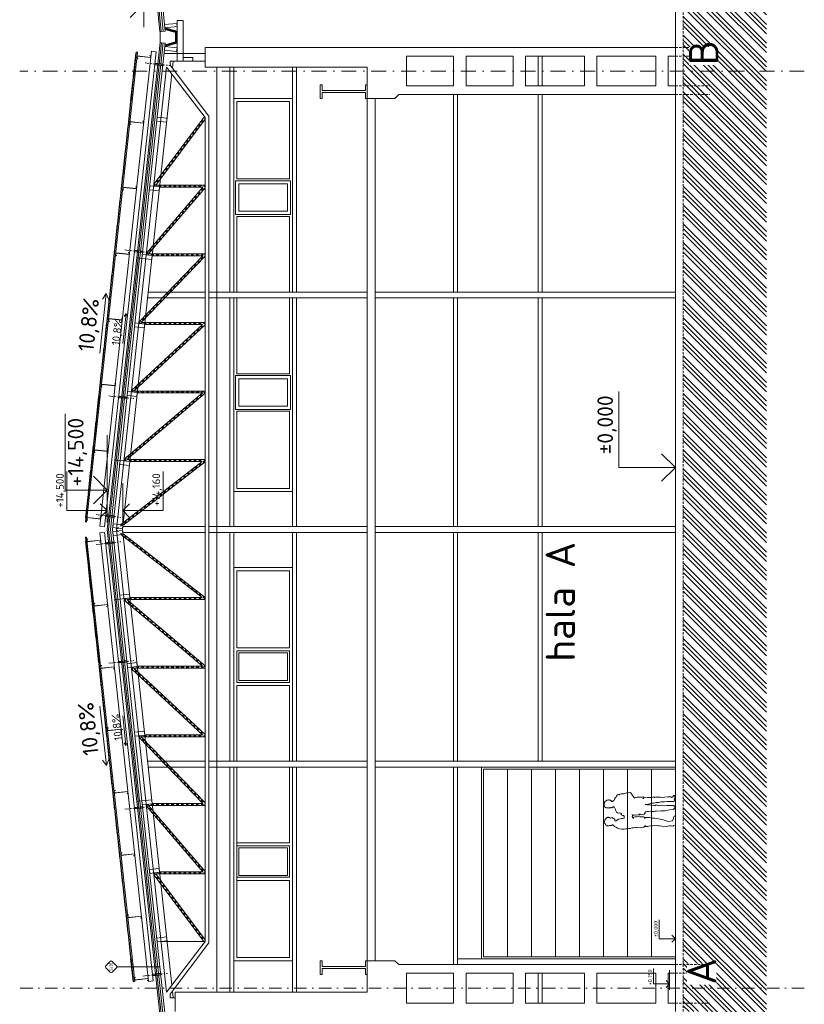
# Model space of a CAD drawing. Header units: millimetres. Extents: x -746391 to 410178, y -169697 to 100555.
# Tile 130 of 179: x 202235 to 222255, y -413 to 24710. Entities that reach past the tile are written whole.
import ezdxf
from ezdxf.enums import TextEntityAlignment as Align

# ---------------------------------------------------------------- set-up
doc = ezdxf.new("R2010")
doc.units = ezdxf.units.MM
for name, pattern in [('CENTERX2', [101.6, 63.5, -12.7, 12.7, -12.7]), ('DASHDOT', [25.4, 12.7, -6.35, 0, -6.35]), ('HIDDEN', [9.525, 6.35, -3.175])]:
    doc.linetypes.add(name, pattern=pattern)
doc.layers.get('0').update_dxf_attribs({"color": 9})
for name, color, linetype, lineweight in [('A99_FVE_řez', 9, 'Continuous', 5), ('A99_N_kce-pohl', 9, 'Continuous', 9), ('A99_N_kce-rez-sil', 9, 'Continuous', 18), ('A99_N_koty-100', 9, 'Continuous', 9), ('A99_N_koty-200-vysk', 9, 'Continuous', 9), ('A99_N_koty-50-vysk', 9, 'Continuous', 9), ('A99_N_koty-vysk', 9, 'Continuous', 5), ('A99_N_sraf', 9, 'Continuous', 0), ('A99_N_txt-popis-200', 9, 'Continuous', 5), ('A99_N_znaceni 50', 9, 'Continuous', 5), ('A99_S_kce-pohl', 9, 'Continuous', 5), ('A99_S_kce-rez-sil', 9, 'Continuous', 15), ('A99_S_osy', 9, 'CENTERX2', 5), ('A99_S_sraf', 9, 'Continuous', 9)]:
    doc.layers.add(name, color=color, linetype=linetype, lineweight=lineweight)
doc.styles.add('A99_kota', font='isocpeur.ttf', dxfattribs={"height": 2})
doc.styles.add('A99_popis', font='isocpeur.ttf')
doc.styles.add('ad_popis 100', font='isocpeur.ttf', dxfattribs={"height": 200})
doc.linetypes.add('IZOLACE', pattern='A,0.00254,-2.54,[134,ltypeshp.shx,S=2.54,R=0,X=-2.54,Y=0],-5.08,[134,ltypeshp.shx,S=2.54,R=180,X=2.54,Y=0],-2.54', length=10.16254)

# ---------------------------------------------------------------- blocks, each defined once
blk = doc.blocks.new('*U24')
at = {"color": 0, "linetype": 'ByBlock', "lineweight": -2}
blk.add_line((-3, 0), (7, 0), dxfattribs=at)
for points in [[(-1.75, -1.75), (0, 0), (1.75, -1.75)], [(0, 0), (0, -10.3), (0, -10.3), (10, -10.3)]]:
    blk.add_lwpolyline(points, dxfattribs=at)
at = {"color": 0, "linetype": 'ByBlock', "lineweight": -2, "style": 'A99_kota'}
for tag, p in [('VYSKA', (9.5, -7.55)), ('POPIS', (9.5, -10.8))]:
    blk.add_attdef(tag, text='', height=2, dxfattribs=at).set_placement(p, align=Align.TOP_RIGHT)
blk = doc.blocks.new('*U23')
at = {"color": 0, "linetype": 'ByBlock', "lineweight": -2}
blk.add_line((-3, 0), (7, 0), dxfattribs=at)
for points in [[(0, 0), (0, 10.3), (0, 10.3), (10, 10.3)], [(-1.75, 1.75), (0, 0), (1.75, 1.75)]]:
    blk.add_lwpolyline(points, dxfattribs=at)
at = {"color": 0, "linetype": 'ByBlock', "lineweight": -2, "style": 'A99_kota'}
for tag, p in [('VYSKA', (9.5, 13.05)), ('POPIS', (9.5, 9.8))]:
    blk.add_attdef(tag, text='', height=2, dxfattribs=at).set_placement(p, align=Align.TOP_RIGHT)
blk = doc.blocks.new('*U64')
at = {"color": 0, "linetype": 'ByBlock', "lineweight": -2}
blk.add_line((-3, 0), (7, 0), dxfattribs=at)
for points in [[(0, 0), (0, 5.35), (0, 5.35), (9.7, 5.35)], [(-1.75, 1.75), (0, 0), (1.75, 1.75)]]:
    blk.add_lwpolyline(points, dxfattribs=at)
at = {"color": 0, "linetype": 'ByBlock', "lineweight": -2, "style": 'A99_kota'}
blk.add_attdef('POPIS', text='', height=2, rotation=360, dxfattribs=at).set_placement((9.2, 5.85), align=Align.BOTTOM_RIGHT)
blk.add_attdef('VYSKA', text='', height=2, rotation=360, dxfattribs=at).set_placement((9.2, 4.6), align=Align.TOP_RIGHT)
blk = doc.blocks.new('*U31')
at = {"color": 0, "linetype": 'ByBlock', "lineweight": -2}
blk.add_line((-3, 0), (7, 0), dxfattribs=at)
for points in [[(0, 0), (0, 7.2), (0, 7.2), (9.7, 7.2)], [(-1.75, 1.75), (0, 0), (1.75, 1.75)]]:
    blk.add_lwpolyline(points, dxfattribs=at)
at = {"color": 0, "linetype": 'ByBlock', "lineweight": -2, "style": 'A99_kota'}
for tag, p in [('VYSKA', (9.2, 9.95)), ('POPIS', (9.2, 6.7))]:
    blk.add_attdef(tag, text='', height=2, dxfattribs=at).set_placement(p, align=Align.TOP_RIGHT)
blk = doc.blocks.new('*U34')
at = {"color": 0, "linetype": 'ByBlock', "lineweight": -2}
blk.add_line((-3, 0), (7, 0), dxfattribs=at)
for points in [[(0, 0), (0, 8.2), (0, 8.2), (7.9, 8.2)], [(-1.75, 1.75), (0, 0), (1.75, 1.75)]]:
    blk.add_lwpolyline(points, dxfattribs=at)
at = {"color": 0, "linetype": 'ByBlock', "lineweight": -2, "style": 'A99_kota'}
for tag, p in [('VYSKA', (7.4, 10.95)), ('POPIS', (7.4, 7.7))]:
    blk.add_attdef(tag, text='', height=2, dxfattribs=at).set_placement(p, align=Align.TOP_RIGHT)
blk = doc.blocks.new('*U29')
at = {"color": 0, "linetype": 'ByBlock', "lineweight": -2}
blk.add_line((-3, 0), (7, 0), dxfattribs=at)
for points in [[(0, 0), (0, 8.2), (0, 8.2), (9.7, 8.2)], [(-1.75, 1.75), (0, 0), (1.75, 1.75)]]:
    blk.add_lwpolyline(points, dxfattribs=at)
at = {"color": 0, "linetype": 'ByBlock', "lineweight": -2, "style": 'A99_kota'}
for tag, p in [('VYSKA', (9.2, 10.95)), ('POPIS', (9.2, 7.7))]:
    blk.add_attdef(tag, text='', height=2, dxfattribs=at).set_placement(p, align=Align.TOP_RIGHT)
blk = doc.blocks.new('*U47')
at = {"color": 0, "linetype": 'ByBlock', "lineweight": -2}
blk.add_line((-3, 0), (7, 0), dxfattribs=at)
for points in [[(0, 0), (0, 5), (0, 5), (9.7, 5)], [(-1.75, 1.75), (0, 0), (1.75, 1.75)]]:
    blk.add_lwpolyline(points, dxfattribs=at)
at = {"color": 0, "linetype": 'ByBlock', "lineweight": -2, "style": 'A99_kota'}
for tag, p in [('VYSKA', (9.2, 7.75)), ('POPIS', (9.2, 4.5))]:
    blk.add_attdef(tag, text='', height=2, dxfattribs=at).set_placement(p, align=Align.TOP_RIGHT)
blk = doc.blocks.new('*U73')
at = {"color": 0}
for p, q in [((-0.72, 4.14), (-4.15, 0.71)), ((4.14, 0.71), (0.71, 4.14)), ((-4.15, -0.72), (-0.72, -4.15)), ((0, -4.45), (0, -37.06)), ((0.71, -4.15), (4.14, -0.72))]:
    blk.add_line(p, q, dxfattribs=at)
for centre, start, end in [((-3.43, 0), 135, 225), ((0, 3.42), 45, 135), ((3.42, 0), 315, 45), ((0, -3.43), 225, 315)]:
    blk.add_arc(centre, 1.01, start, end, dxfattribs=at)
at = {"color": 0, "linetype": 'ByBlock', "style": 'A99_popis', "width": 0.953108}
blk.add_attdef('SKLADBA', text='', height=3, rotation=0.01026, dxfattribs=at).set_placement((-2.86, -1.51), (2.86, -1.5), align=Align.FIT)
blk = doc.blocks.new('A$C09EE4D6F')
at = {"color": 8, "linetype": 'Continuous', "lineweight": 5}
for p, q in [((-81, 1408), (-75, 1409)), ((-75, 1409), (-73, 1415)), ((-73, 1415), (-69, 1424)), ((-69, 1424), (-64, 1422)), ((-64, 1422), (-54, 1431)), ((-54, 1431), (-48, 1436)), ((-48, 1436), (-41, 1442)), ((-41, 1442), (-38, 1439)), ((-38, 1439), (-32, 1444)), ((-32, 1444), (-18, 1446)), ((-18, 1446), (-14, 1450)), ((-14, 1450), (3, 1447)), ((3, 1447), (14, 1446)), ((14, 1446), (26, 1443)), ((26, 1443), (37, 1436)), ((37, 1436), (42, 1433)), ((42, 1433), (46, 1430)), ((46, 1430), (51, 1427)), ((51, 1427), (51, 1422)), ((51, 1422), (54, 1422)), ((54, 1422), (59, 1420)), ((59, 1420), (66, 1417)), ((66, 1417), (71, 1412)), ((71, 1412), (70, 1407)), ((279, 1411), (283, 1417)), ((289, 1405), (279, 1411)), ((281, 1423), (283, 1426)), ((283, 1417), (281, 1423)), ((283, 1426), (286, 1430)), ((286, 1430), (288, 1433)), ((287, 1437), (289, 1440)), ((288, 1433), (287, 1437)), ((289, 1440), (295, 1444)), ((294, 1446), (298, 1449)), ((295, 1444), (294, 1446)), ((298, 1449), (304, 1449)), ((304, 1449), (306, 1454)), ((306, 1454), (309, 1452)), ((309, 1452), (314, 1455)), ((314, 1455), (317, 1456)), ((317, 1456), (320, 1462)), ((320, 1462), (326, 1463)), ((326, 1463), (332, 1467)), ((332, 1467), (339, 1466)), ((339, 1466), (342, 1463)), ((342, 1463), (349, 1462)), ((349, 1462), (359, 1464)), ((359, 1464), (367, 1462)), ((367, 1462), (375, 1462)), ((375, 1462), (379, 1462)), ((379, 1462), (385, 1457)), ((385, 1457), (385, 1457)), ((385, 1457), (392, 1455)), ((392, 1455), (397, 1454)), ((397, 1454), (400, 1450)), ((400, 1450), (409, 1448)), ((409, 1448), (416, 1442)), ((416, 1442), (420, 1433)), ((420, 1433), (424, 1430)), ((424, 1430), (421, 1426)), ((421, 1426), (437, 1409)), ((437, 1409), (440, 1401)), ((-130, 1179), (-114, 1208)), ((-114, 1208), (-105, 1227)), ((-105, 1227), (-95, 1245)), ((-95, 1245), (-77, 1264)), ((-91, 1388), (-88, 1399)), ((-86, 1384), (-91, 1388)), ((-88, 1399), (-83, 1396)), ((-85, 1380), (-86, 1384)), ((-84, 1372), (-85, 1380)), ((-85, 1362), (-84, 1372)), ((-83, 1346), (-85, 1362)), ((-83, 1396), (-81, 1408)), ((-79, 1336), (-83, 1346)), ((-82, 1327), (-79, 1336)), ((-79, 1323), (-82, 1327)), ((-76, 1319), (-79, 1323)), ((-79, 1304), (-77, 1314)), ((-74, 1299), (-79, 1304)), ((-77, 1314), (-76, 1319)), ((-77, 1264), (-69, 1273)), ((-69, 1295), (-74, 1299)), ((-74, 1299), (-74, 1299)), ((-70, 1288), (-69, 1295)), ((-64, 1292), (-70, 1288)), ((-69, 1273), (-64, 1279)), ((-64, 1279), (-64, 1292)), ((20, 1235), (12, 1227)), ((12, 1227), (21, 1210)), ((31, 1238), (20, 1235)), ((21, 1210), (32, 1196)), ((43, 1239), (31, 1238)), ((55, 1238), (43, 1239)), ((59, 1246), (55, 1238)), ((61, 1261), (59, 1246)), ((62, 1276), (61, 1261)), ((69, 1281), (62, 1276)), ((83, 1286), (69, 1281)), ((70, 1407), (78, 1403)), ((82, 1341), (73, 1333)), ((73, 1333), (74, 1319)), ((74, 1319), (85, 1293)), ((78, 1403), (83, 1395)), ((85, 1369), (82, 1341)), ((83, 1395), (85, 1386)), ((85, 1293), (83, 1286)), ((85, 1386), (92, 1381)), ((88, 1373), (85, 1369)), ((92, 1381), (88, 1373)), ((184, 1190), (194, 1209)), ((194, 1209), (225, 1224)), ((225, 1224), (250, 1232)), ((250, 1232), (274, 1244)), ((274, 1244), (291, 1253)), ((277, 1366), (281, 1380)), ((282, 1360), (277, 1366)), ((281, 1380), (282, 1395)), ((281, 1352), (282, 1360)), ((287, 1347), (281, 1352)), ((282, 1395), (282, 1405)), ((282, 1405), (289, 1405)), ((283, 1336), (287, 1347)), ((283, 1322), (283, 1336)), ((287, 1322), (283, 1322)), ((284, 1308), (286, 1315)), ((290, 1299), (284, 1308)), ((286, 1315), (287, 1322)), ((295, 1290), (290, 1299)), ((291, 1253), (300, 1264)), ((294, 1288), (295, 1290)), ((295, 1285), (294, 1288)), ((296, 1278), (295, 1285)), ((298, 1270), (296, 1278)), ((314, 1264), (298, 1270)), ((300, 1264), (314, 1264)), ((414, 1308), (409, 1307)), ((409, 1307), (413, 1304)), ((413, 1304), (413, 1291)), ((413, 1291), (417, 1287)), ((417, 1314), (414, 1308)), ((421, 1315), (417, 1314)), ((417, 1287), (424, 1278)), ((423, 1318), (421, 1315)), ((427, 1323), (423, 1322)), ((423, 1322), (423, 1318)), ((424, 1278), (429, 1271)), ((431, 1329), (427, 1323)), ((429, 1271), (434, 1264)), ((434, 1336), (431, 1329)), ((440, 1401), (434, 1395)), ((434, 1395), (439, 1393)), ((435, 1343), (434, 1336)), ((434, 1264), (461, 1253)), ((437, 1350), (435, 1343)), ((442, 1366), (437, 1360)), ((437, 1360), (442, 1355)), ((442, 1355), (437, 1350)), ((439, 1393), (443, 1378)), ((443, 1378), (442, 1366)), ((461, 1253), (494, 1233)), ((494, 1233), (505, 1220)), ((505, 1220), (524, 1211)), ((524, 1211), (542, 1200)), ((-149, 1090), (-142, 1140)), ((-147, 1066), (-149, 1090)), ((-146, 1043), (-147, 1066)), ((-144, 1012), (-146, 1043)), ((-142, 981), (-144, 1012)), ((-142, 1140), (-130, 1179)), ((32, 1196), (50, 1163)), ((50, 1163), (63, 1121)), ((63, 1121), (66, 1101)), ((66, 1101), (69, 1081)), ((69, 1081), (79, 1058)), ((79, 1058), (76, 1045)), ((76, 1045), (87, 1051)), ((87, 1051), (100, 1051)), ((100, 1051), (119, 1047)), ((119, 1047), (127, 1064)), ((119, 1047), (119, 1047)), ((127, 1064), (129, 1083)), ((129, 1083), (137, 1100)), ((137, 1100), (142, 1112)), ((142, 1112), (159, 1110)), ((159, 1110), (173, 1098)), ((173, 1098), (177, 1122)), ((176, 1158), (184, 1190)), ((181, 1145), (176, 1158)), ((177, 1122), (181, 1145)), ((542, 1200), (551, 1190)), ((551, 1190), (556, 1180)), ((556, 1180), (554, 1158)), ((554, 1158), (564, 1148)), ((564, 1148), (571, 1115)), ((571, 1115), (576, 1063)), ((576, 1063), (598, 1005)), ((-132, 951), (-142, 981)), ((-130, 921), (-132, 951)), ((-123, 902), (-130, 921)), ((-117, 884), (-123, 902)), ((-118, 856), (-117, 884)), ((-112, 821), (-118, 856)), ((-112, 795), (-112, 821)), ((96, 873), (73, 858)), ((73, 858), (100, 861)), ((115, 884), (96, 873)), ((100, 861), (105, 824)), ((105, 824), (108, 787)), ((128, 880), (115, 884)), ((152, 887), (128, 880)), ((140, 864), (142, 878)), ((145, 839), (140, 864)), ((142, 878), (152, 887)), ((149, 819), (145, 839)), ((146, 788), (149, 819)), ((510, 857), (486, 849)), ((486, 849), (506, 833)), ((506, 833), (509, 790)), ((540, 888), (510, 857)), ((578, 907), (540, 888)), ((600, 927), (578, 907)), ((598, 1005), (593, 980)), ((593, 980), (600, 927)), ((-112, 718), (-112, 795)), ((-107, 688), (-112, 718)), ((-99, 641), (-107, 688)), ((-64, 607), (-99, 641)), ((-82, 563), (-86, 618)), ((-86, 618), (-64, 607)), ((103, 635), (74, 624)), ((74, 624), (101, 624)), ((101, 624), (98, 597)), ((113, 647), (103, 635)), ((108, 787), (113, 765)), ((113, 765), (113, 728)), ((113, 728), (113, 692)), ((113, 692), (113, 647)), ((147, 752), (146, 788)), ((171, 745), (147, 752)), ((151, 743), (171, 745)), ((152, 731), (151, 743)), ((174, 726), (152, 731)), ((153, 688), (161, 707)), ((153, 681), (153, 688)), ((156, 657), (153, 681)), ((166, 642), (156, 657)), ((161, 722), (174, 726)), ((161, 707), (161, 722)), ((174, 638), (166, 642)), ((187, 620), (174, 638)), ((192, 622), (187, 620)), ((210, 627), (192, 622)), ((223, 622), (210, 627)), ((213, 601), (213, 622)), ((213, 622), (223, 622)), ((365, 625), (355, 582)), ((375, 555), (365, 625)), ((517, 671), (482, 669)), ((482, 669), (510, 650)), ((509, 790), (514, 706)), ((510, 650), (511, 577)), ((514, 706), (517, 671)), ((-70, 525), (-82, 563)), ((-74, 485), (-70, 525)), ((-61, 447), (-74, 485)), ((-71, 408), (-61, 447)), ((-61, 369), (-71, 408)), ((88, 428), (77, 345)), ((90, 472), (88, 428)), ((98, 530), (90, 472)), ((98, 597), (98, 576)), ((98, 576), (98, 530)), ((219, 581), (213, 601)), ((222, 554), (219, 581)), ((227, 516), (222, 554)), ((226, 477), (227, 516)), ((226, 443), (226, 477)), ((231, 425), (226, 443)), ((235, 388), (231, 425)), ((348, 458), (344, 426)), ((344, 426), (361, 399)), ((357, 537), (348, 458)), ((355, 582), (357, 537)), ((393, 505), (375, 555)), ((397, 452), (393, 505)), ((412, 400), (397, 452)), ((511, 577), (512, 535)), ((512, 535), (512, 492)), ((512, 492), (526, 453)), ((526, 453), (514, 436)), ((514, 436), (516, 416)), ((516, 416), (520, 379)), ((-82, 233), (-73, 267)), ((-80, 187), (-82, 233)), ((-73, 267), (-67, 320)), ((-67, 320), (-64, 345)), ((-64, 345), (-61, 369)), ((51, 227), (32, 171)), ((57, 251), (51, 227)), ((77, 345), (57, 251)), ((243, 296), (235, 388)), ((241, 254), (243, 296)), ((244, 221), (241, 254)), ((247, 189), (244, 221)), ((348, 303), (343, 233)), ((343, 233), (353, 183)), ((361, 399), (345, 345)), ((345, 345), (348, 303)), ((413, 347), (412, 400)), ((425, 309), (413, 347)), ((425, 232), (425, 309)), ((435, 177), (425, 232)), ((517, 313), (516, 273)), ((516, 273), (522, 233)), ((520, 379), (517, 313)), ((522, 233), (530, 167)), ((-64, 117), (-80, 187)), ((-56, 32), (-66, 38)), ((-66, 38), (-48, 38)), ((-65, 45), (-64, 87)), ((-48, 38), (-65, 45)), ((-64, 87), (-64, 117)), ((-49, 15), (-56, 32)), ((32, 171), (27, 135)), ((27, 135), (42, 61)), ((42, 61), (77, 47)), ((77, 47), (91, 41)), ((91, 41), (111, 39)), ((111, 39), (134, 30)), ((134, 30), (137, 22)), ((137, 22), (137, 16)), ((262, 122), (247, 189)), ((272, 43), (262, 122)), ((285, 41), (272, 43)), ((285, 18), (285, 41)), ((351, 19), (285, 18)), ((356, 55), (349, 51)), ((349, 51), (351, 19)), ((353, 183), (356, 122)), ((356, 122), (356, 70)), ((356, 70), (356, 55)), ((440, 39), (435, 177)), ((451, 36), (440, 39)), ((451, 20), (451, 36)), ((468, 20), (451, 20)), ((476, 31), (468, 20)), ((499, 21), (476, 31)), ((563, 21), (499, 21)), ((532, 101), (519, 84)), ((519, 84), (524, 67)), ((524, 67), (558, 41)), ((530, 167), (532, 101)), ((558, 41), (563, 21))]:
    blk.add_line(p, q, dxfattribs=at)

msp = doc.modelspace()

# ---------------------------------------------------------------- hatches: boundary and pattern name
at = {"layer": 'A99_S_sraf', "linetype": 'Continuous', "lineweight": 0}
h = msp.add_hatch(dxfattribs=at)
h.set_pattern_fill('ZEM_PUVODNI', color=256, scale=85)
h.set_pattern_definition([(135, (213305, 600), (-240.4163, -240.4163), []), (135, (213305, 720.2), (-240.4163, -240.4163), []), (135, (213305, 840.4), (-240.4163, -240.4163), [])])
h.paths.add_polyline_path([(219777.4, -17485), (219422.4, -5026.1), (219315.1, -1450.6), (219910.3, -1279.6), (219850, -970), (219850, -600), (219165, -600), (219165, 83650), (221290, 83650), (221290, -17487.5)])
at = {"layer": 'A99_S_sraf', "lineweight": 0, "transparency": 33554562}
h = msp.add_hatch(dxfattribs=at)
h.set_pattern_fill('HONEY', color=256, scale=75)
h.set_pattern_definition([(272.86, (206127.569, 24126.536), (8.81053, -13.63988), [9.375, -18.75]), (32.86, (206127.569, 24126.536), (7.40722, 14.45009), [9.375, -18.75]), (332.86, (206127.569, 24126.536), (16.21775, 0.8102), [-18.75, 9.375])])
h.paths.add_polyline_path([(206250, 24114.9), (206248.7, 24415.8), (205939.3, 24505.4), (205943.6, 24462.5), (206211, 24385.1), (206211, 24145.2), (205945.3, 24068.3), (205940.7, 24025.3)])

# ---------------------------------------------------------------- linework, layer by layer
at = {"layer": 'A99_FVE_řez', "lineweight": 5, "ltscale": 2}
for points in [[(205240.7, 23878.3), (203941.7, 11891), (203911.9, 11894.2), (205210.9, 23881.5)], [(205595.4, 23902.7), (204282.1, 11783.7), (204401.4, 11770.7), (205714.7, 23889.8)], [(205208.2, 23856.7), (205198.3, 23857.7), (205133.6, 23261.2), (205143.6, 23260.2)], [(205234.9, 23778.3), (205228.5, 23718.7), (205248.4, 23716.5), (205247.8, 23711.5), (205223, 23714.2), (205230.5, 23783.8), (205573.5, 23746.7), (205577.8, 23786.4), (205557.9, 23788.6), (205558.5, 23793.6), (205583.3, 23790.9), (205577.9, 23741.2), (205234.9, 23778.3)], [(205140.9, 23235.3), (205130.9, 23236.4), (205066.3, 22639.9), (205076.2, 22638.8)], [(205073, 22609), (205063.1, 22610), (204998.4, 22013.5), (205008.4, 22012.5)], [(205053.7, 22105.6), (205047.2, 22046), (205067.1, 22043.8), (205066.5, 22038.8), (205041.7, 22041.5), (205049.2, 22111.1), (205392.2, 22074), (205396.5, 22113.7), (205376.7, 22115.9), (205377.2, 22120.9), (205402, 22118.2), (205396.7, 22068.4), (205053.7, 22105.6)], [(205005.4, 21985.1), (204995.5, 21986.2), (204930.8, 21389.7), (204940.8, 21388.6)], [(204937.5, 21358.8), (204927.6, 21359.9), (204862.9, 20763.4), (204872.9, 20762.3)], [(204869.9, 20734.9), (204860, 20736), (204795.3, 20139.5), (204805.3, 20138.4)], [(204872.1, 20430.4), (204865.7, 20370.8), (204885.6, 20368.6), (204885, 20363.6), (204860.2, 20366.3), (204867.7, 20435.9), (205210.7, 20398.8), (205215, 20438.5), (205195.1, 20440.7), (205195.7, 20445.7), (205220.5, 20443), (205215.1, 20393.3), (204872.1, 20430.4)], [(204801.5, 20103.6), (204791.6, 20104.7), (204726.9, 19508.2), (204736.9, 19507.1)], [(204733.9, 19479.8), (204724, 19480.9), (204659.3, 18884.4), (204669.3, 18883.3)], [(204600.9, 18252), (204590.9, 18253.1), (204655.6, 18849.6), (204665.5, 18848.5)], [(204690.6, 18755.2), (204684.1, 18695.6), (204704, 18693.4), (204703.5, 18688.5), (204678.6, 18691.2), (204686.2, 18760.7), (205029.2, 18723.6), (205033.5, 18763.3), (205013.6, 18765.5), (205014.1, 18770.5), (205039, 18767.8), (205033.6, 18718.1), (204690.6, 18755.2)], [(204533.3, 17628.1), (204523.3, 17629.2), (204588, 18225.7), (204597.9, 18224.6)], [(204465.4, 17001.8), (204455.4, 17002.9), (204520.1, 17599.4), (204530, 17598.3)], [(204509.1, 17080), (204502.6, 17020.4), (204522.5, 17018.2), (204521.9, 17013.3), (204497.1, 17016), (204504.6, 17085.6), (204847.6, 17048.4), (204851.9, 17088.1), (204832.1, 17090.3), (204832.6, 17095.3), (204857.4, 17092.6), (204852.1, 17042.9), (204509.1, 17080)], [(204397.8, 16377.9), (204387.8, 16379), (204452.5, 16975.5), (204462.4, 16974.5)], [(204329.9, 15751.6), (204320, 15752.7), (204384.6, 16349.2), (204394.5, 16348.1)], [(204261.8, 15122.8), (204251.8, 15123.9), (204316.5, 15720.4), (204326.4, 15719.3)], [(204327.5, 15404.8), (204321.1, 15345.2), (204340.9, 15343), (204340.4, 15338.1), (204315.6, 15340.8), (204323.1, 15410.4), (204666.1, 15373.2), (204670.4, 15413), (204650.5, 15415.1), (204651.1, 15420.1), (204675.9, 15417.4), (204670.5, 15367.7), (204327.5, 15404.8)], [(204193.9, 14496.5), (204183.9, 14497.5), (204248.6, 15094), (204258.5, 15093)], [(204126.3, 13872.6), (204116.3, 13873.7), (204181, 14470.2), (204190.9, 14469.1)], [(204058.7, 13248.8), (204048.7, 13249.8), (204113.4, 13846.3), (204123.3, 13845.3)], [(204146, 13729.7), (204139.5, 13670), (204159.4, 13667.9), (204158.9, 13662.9), (204134, 13665.6), (204141.6, 13735.2), (204484.6, 13698), (204488.9, 13737.8), (204469, 13739.9), (204469.5, 13744.9), (204494.4, 13742.2), (204489, 13692.5), (204146, 13729.7)], [(203990.8, 12622.4), (203980.9, 12623.5), (204045.5, 13220), (204055.4, 13218.9)], [(203923.2, 11998.6), (203913.3, 11999.7), (203977.9, 12596.2), (203987.8, 12595.1)], [(203959.1, 12004.8), (203952.6, 11945.1), (203972.5, 11942.9), (203972, 11938), (203947.1, 11940.7), (203954.6, 12010.3), (204297.6, 11973.1), (204301.9, 12012.9), (204282.1, 12015), (204282.6, 12020), (204307.5, 12017.3), (204302.1, 11967.6), (203959.1, 12004.8)], [(205522.2, 173.3), (204282.1, 11616.3), (204401.4, 11629.3), (205641.5, 186.3)], [(205171, 165.4), (203941.7, 11509), (203911.9, 11505.8), (205141.2, 162.2)], [(203923.2, 11401.4), (203913.3, 11400.3), (203977.9, 10803.8), (203987.8, 10804.9)], [(203959.1, 11395.2), (203952.6, 11454.9), (203972.5, 11457.1), (203972, 11462), (203947.1, 11459.3), (203954.6, 11389.7), (204297.6, 11426.9), (204301.9, 11387.1), (204282.1, 11385), (204282.6, 11380), (204307.5, 11382.7), (204302.1, 11432.4), (203959.1, 11395.2)], [(203990.8, 10777.6), (203980.9, 10776.5), (204045.5, 10180), (204055.4, 10181.1)], [(204058.7, 10151.2), (204048.7, 10150.2), (204113.4, 9553.7), (204123.3, 9554.7)], [(204136.8, 9754.8), (204130.4, 9814.5), (204150.3, 9816.7), (204149.7, 9821.6), (204124.9, 9818.9), (204132.4, 9749.3), (204475.4, 9786.5), (204479.7, 9746.7), (204459.8, 9744.6), (204460.4, 9739.6), (204485.2, 9742.3), (204479.8, 9792), (204136.8, 9754.8)], [(204126.3, 9527.4), (204116.3, 9526.3), (204181, 8929.8), (204190.9, 8930.9)], [(204193.9, 8903.5), (204183.9, 8902.5), (204248.6, 8306), (204258.5, 8307)], [(204261.8, 8277.2), (204251.8, 8276.1), (204316.5, 7679.6), (204326.4, 7680.7)], [(204309.2, 8164.2), (204302.8, 8223.8), (204322.6, 8226), (204322.1, 8230.9), (204297.2, 8228.2), (204304.8, 8158.7), (204647.8, 8195.8), (204652.1, 8156.1), (204632.2, 8153.9), (204632.7, 8148.9), (204657.6, 8151.6), (204652.2, 8201.3), (204309.2, 8164.2)], [(204329.9, 7648.4), (204320, 7647.3), (204384.6, 7050.8), (204394.5, 7051.9)], [(204397.8, 7022.1), (204387.8, 7021), (204452.5, 6424.5), (204462.4, 6425.5)], [(204481.6, 6573.5), (204475.1, 6633.1), (204495, 6635.3), (204494.5, 6640.3), (204469.6, 6637.6), (204477.2, 6568), (204820.2, 6605.1), (204824.5, 6565.4), (204804.6, 6563.2), (204805.1, 6558.2), (204830, 6560.9), (204824.6, 6610.6), (204481.6, 6573.5)], [(204465.4, 6398.2), (204455.4, 6397.1), (204520.1, 5800.6), (204530, 5801.7)], [(204533.3, 5771.9), (204523.3, 5770.8), (204588, 5174.3), (204597.9, 5175.4)], [(204600.9, 5148), (204590.9, 5146.9), (204655.6, 4550.4), (204665.5, 4551.5)], [(204654, 4982.8), (204647.5, 5042.4), (204667.4, 5044.6), (204666.9, 5049.6), (204642, 5046.9), (204649.5, 4977.3), (204992.5, 5014.4), (204996.8, 4974.7), (204977, 4972.5), (204977.5, 4967.6), (205002.3, 4970.2), (204997, 5020), (204654, 4982.8)], [(204733.9, 3920.2), (204724, 3919.1), (204659.3, 4515.6), (204669.3, 4516.7)], [(204801.5, 3296.4), (204791.6, 3295.3), (204726.9, 3891.8), (204736.9, 3892.9)], [(204826.3, 3392.1), (204819.9, 3451.8), (204839.8, 3453.9), (204839.2, 3458.9), (204814.4, 3456.2), (204821.9, 3386.6), (205164.9, 3423.8), (205169.2, 3384), (205149.3, 3381.8), (205149.9, 3376.9), (205174.7, 3379.6), (205169.3, 3429.3), (204826.3, 3392.1)], [(204869.9, 2665.1), (204860, 2664), (204795.3, 3260.5), (204805.3, 3261.6)], [(204937.5, 2041.2), (204927.6, 2040.1), (204862.9, 2636.6), (204872.9, 2637.7)], [(205005.4, 1414.9), (204995.5, 1413.8), (204930.8, 2010.3), (204940.8, 2011.4)], [(204998.7, 1801.4), (204992.3, 1861.1), (205012.1, 1863.2), (205011.6, 1868.2), (204986.8, 1865.5), (204994.3, 1795.9), (205337.3, 1833.1), (205341.6, 1793.3), (205321.7, 1791.2), (205322.2, 1786.2), (205347.1, 1788.9), (205341.7, 1838.6), (204998.7, 1801.4)], [(205073, 791), (205063.1, 790), (204998.4, 1386.5), (205008.4, 1387.5)], [(205140.9, 164.7), (205130.9, 163.6), (205066.3, 760.1), (205076.2, 761.2)], [(205171.1, 210.7), (205164.6, 270.4), (205184.5, 272.5), (205184, 277.5), (205159.1, 274.8), (205166.7, 205.2), (205509.7, 242.4), (205514, 202.6), (205494.1, 200.5), (205494.6, 195.5), (205519.5, 198.2), (205514.1, 247.9), (205171.1, 210.7)]]:
    msp.add_lwpolyline(points, close=True, dxfattribs=at)
at = {"layer": 'A99_FVE_řez', "linetype": 'DASHDOT', "lineweight": 5, "ltscale": 8}
for points in [[(205432.7, 23606), (206064, 23537.6)], [(204915.7, 18835.6), (205547, 18767.2)], [(204512.1, 15110.8), (205143.4, 15042.3)], [(204183.7, 12081), (204815.1, 12012.6)], [(204183.7, 11319), (204815.1, 11387.4)], [(204512.1, 8289.2), (205143.4, 8357.7)], [(204915.7, 4564.4), (205547, 4632.8)], [(205376.9, 308.5), (206008.2, 376.9)]]:
    msp.add_lwpolyline(points, dxfattribs=at)
at = {"layer": 'A99_FVE_řez', "lineweight": 5}
for points in [[(205688.3, 23598.4), (205684, 23558.7), (205892.8, 23536), (205897.1, 23575.8)], [(205167.1, 18788.2), (205171.4, 18828), (205380.2, 18805.4), (205375.9, 18765.6)], [(204763.4, 15063.4), (204767.7, 15103.2), (204976.5, 15080.5), (204972.2, 15040.8)], [(204435.1, 12033.6), (204439.4, 12073.4), (204648.2, 12050.8), (204643.9, 12011)], [(204435.1, 11366.4), (204439.4, 11326.6), (204648.2, 11349.2), (204643.9, 11389)], [(204763.4, 8336.6), (204767.7, 8296.8), (204976.5, 8319.5), (204972.2, 8359.2)], [(205167.1, 4611.8), (205171.4, 4572), (205380.2, 4594.6), (205375.9, 4634.4)], [(205632.6, 316.1), (205628.3, 355.8), (205837.1, 378.4), (205841.4, 338.7)]]:
    msp.add_lwpolyline(points, close=True, dxfattribs=at)
at = {"layer": 'A99_N_kce-pohl'}
for p, q in [((207695, 22700), (209195, 22700)), ((207695, 17760), (207695, 22700)), ((207775, 22620), (209115, 22620)), ((207775, 20652.5), (207775, 22620)), ((209115, 22620), (209115, 20652.5)), ((209195, 22700), (209195, 17760)), ((209115, 20652.5), (207775, 20652.5)), ((207775, 17760), (207775, 19692.5)), ((209115, 19692.5), (207775, 19692.5)), ((209115, 19692.5), (209115, 17760)), ((207695, 17610), (207695, 11775)), ((207695, 12670), (207695, 17610)), ((207775, 17610), (207775, 15677.5)), ((209115, 15677.5), (209115, 17610)), ((209195, 17610), (209195, 11775)), ((209195, 17610), (209195, 12670)), ((209115, 15677.5), (207775, 15677.5)), ((207775, 14717.5), (207775, 12750)), ((209115, 14717.5), (207775, 14717.5)), ((209115, 12750), (209115, 14717.5)), ((209195, 12670), (207695, 12670)), ((207775, 12750), (209115, 12750)), ((207695, 11625), (207695, 5790)), ((209195, 11625), (209195, 5790)), ((207695, 10730), (209195, 10730)), ((207695, 5790), (207695, 10730)), ((207775, 10650), (209115, 10650)), ((207775, 8682.5), (207775, 10650)), ((209115, 10650), (209115, 8682.5)), ((209195, 10730), (209195, 5790)), ((209115, 8682.5), (207775, 8682.5)), ((207775, 7802.5), (207775, 8602.5)), ((209115, 8602.5), (207775, 8602.5)), ((209115, 8602.5), (209115, 7802.5)), ((209115, 7802.5), (207775, 7802.5)), ((207775, 5790), (207775, 7722.5)), ((209115, 7722.5), (207775, 7722.5)), ((209115, 7722.5), (209115, 5790)), ((207695, 700), (207695, 5640)), ((207775, 780), (207775, 5640)), ((207775, 5640), (207775, 3707.5)), ((209115, 3707.5), (209115, 5640)), ((209195, 5640), (209195, 700)), ((209115, 3707.5), (207775, 3707.5)), ((207775, 3627.5), (207775, 2827.5)), ((209115, 3627.5), (207775, 3627.5)), ((209115, 2827.5), (209115, 3627.5)), ((209115, 2827.5), (207775, 2827.5)), ((207775, 2747.5), (207775, 780)), ((209115, 2747.5), (207775, 2747.5)), ((209115, 780), (209115, 2747.5)), ((209115, 780), (209115, 2747.5)), ((207775, 780), (208405, 780)), ((207775, 780), (209115, 780)), ((209195, 700), (207695, 700))]:
    msp.add_line(p, q, dxfattribs=at)
at = {"layer": 'A99_N_kce-pohl', "lineweight": 5}
for p, q in [((205220.7, 18634.4), (204661.5, 13474.6)), ((204696.3, 13470.8), (205255.5, 18630.6)), ((204736.1, 13466.5), (205295.2, 18626.3))]:
    msp.add_line(p, q, dxfattribs=at)
at = {"layer": 'A99_N_kce-pohl', "color": 1, "linetype": 'Continuous', "lineweight": 5}
for p, q in [((214015, 5640), (214015, 750)), ((214015, 5640), (218965, 5640)), ((214065, 5590), (214065, 800)), ((214065, 5590), (218965, 5590)), ((214677.5, 5590), (214677.5, 800)), ((215290, 5590), (215290, 800)), ((215902.5, 5590), (215902.5, 800)), ((216515, 5590), (216515, 800)), ((217127.5, 5590), (217127.5, 800)), ((217740, 5590), (217740, 800)), ((218352.5, 5590), (218352.5, 800)), ((214065, 800), (218965, 800)), ((214015, 750), (218965, 750))]:
    msp.add_line(p, q, dxfattribs=at)
at = {"layer": 'A99_N_kce-pohl', "lineweight": 5}
for points in [[(205848.5, 24409), (205813.7, 24405.6), (205612.7, 26415.5), (205707.2, 26425)], [(205815.6, 24124.5), (205815.6, 24405.8)], [(205220.7, 18634.4), (205815.6, 24124.5)], [(205850.4, 24121), (205815.6, 24124.5)], [(205255.5, 18630.6), (205220.7, 18634.4)], [(204696.3, 13470.8), (204661.5, 13474.6)]]:
    msp.add_lwpolyline(points, dxfattribs=at)
at = {"layer": 'A99_N_kce-pohl'}
for points in [[(209145, 19742.5), (209145, 20602.5), (207745, 20602.5), (207745, 19742.5)], [(209065, 19822.5), (209065, 20522.5), (207825, 20522.5), (207825, 19822.5)], [(209145, 15627.5), (209145, 14767.5), (207745, 14767.5), (207745, 15627.5)], [(209065, 15547.5), (209065, 14847.5), (207825, 14847.5), (207825, 15547.5)], [(209065, 7852.5), (209065, 8552.5), (207825, 8552.5), (207825, 7852.5)], [(209065, 3577.5), (209065, 2877.5), (207825, 2877.5), (207825, 3577.5)]]:
    msp.add_lwpolyline(points, close=True, dxfattribs=at)
at = {"layer": 'A99_N_kce-rez-sil'}
for p, q in [((205850.4, 24121), (205255.5, 18630.6)), ((205949.9, 24111.1), (205354.9, 18619.9)), ((204504.4, 11700), (204696.3, 13470.8)), ((204504.4, 11700), (204697.7, 9916.2)), ((205975.2, -944.4), (205355.1, 4777.9)), ((205884.4, -1034.7), (205255.8, 4766.4))]:
    msp.add_line(p, q, dxfattribs=at)
at = {"layer": 'A99_N_kce-rez-sil', "lineweight": 5}
for p, q in [((205220.9, 4763.3), (204662.9, 9912.4)), ((204697.7, 9916.2), (205255.8, 4766.4)), ((204737.5, 9920.5), (205295.6, 4770.7)), ((205849.6, -1038.4), (205220.9, 4763.3))]:
    msp.add_line(p, q, dxfattribs=at)
at = {"layer": 'A99_N_kce-rez-sil'}
for points in [[(205948, 24419), (205747, 26429), (205647.5, 26419), (205848.5, 24409), (205948, 24419)], [(205949.9, 24111.1), (205850.4, 24121)], [(205354.9, 18619.9), (205255.5, 18630.6)], [(204795.7, 13460.1), (204605, 11700)], [(204795.7, 13460.1), (204696.3, 13470.8)], [(204797.1, 9927), (204605, 11700)], [(204697.7, 9916.2), (204797.1, 9927)], [(205255.8, 4766.4), (205355.2, 4777.1)]]:
    msp.add_lwpolyline(points, dxfattribs=at)
at = {"layer": 'A99_N_kce-rez-sil', "lineweight": 5}
for points in [[(204661.5, 13474.6), (204469.2, 11700)], [(204662.9, 9912.4), (204469.2, 11700)], [(204697.7, 9916.2), (204662.9, 9912.4)], [(205255.8, 4766.4), (205221, 4762.6)]]:
    msp.add_lwpolyline(points, dxfattribs=at)
at = {"layer": 'A99_N_koty-100'}
for points in [[(204950.3, 17209.7), (204867.3, 16449.2)], [(204950.3, 17209.7), (204902.4, 17139.5)], [(204950.3, 17209.7), (204982, 17130.8)], [(204945.9, 6187), (204863.5, 6947.5)], [(204945.9, 6187), (204898.1, 6257.2)], [(204945.9, 6187), (204977.6, 6265.9)]]:
    msp.add_lwpolyline(points, dxfattribs=at)
at = {"layer": 'A99_N_koty-200-vysk', "lineweight": 5}
for points in [[(204441.9, 17723.6), (204277, 16202.5)], [(204441.9, 17723.6), (204346.2, 17583.1)], [(204441.9, 17723.6), (204505.3, 17565.9)], [(204446.9, 5676.9), (204282, 7198)], [(204446.9, 5676.9), (204351.2, 5817.4)], [(204446.9, 5676.9), (204510.2, 5834.6)]]:
    msp.add_lwpolyline(points, dxfattribs=at)
at = {"layer": 'A99_N_sraf', "color": 1, "linetype": 'IZOLACE', "lineweight": 0, "ltscale": 3}
for points in [[(205898.2, 24414), (205697.2, 26424)], [(205895.2, 24116.6), (205300.2, 18625.8)], [(204549.7, 11700.5), (204741.1, 13466)], [(204549.7, 11699.5), (204742.5, 9921.1)], [(205920.5, -950.3), (205300.4, 4771.9)]]:
    msp.add_lwpolyline(points, dxfattribs=at)
at = {"layer": 'A99_S_kce-pohl'}
for p, q in [((206965, 24000), (218965, 24000)), ((206965, 23500), (206965, 24000)), ((206965, 23850), (205921.7, 23850)), ((206965, 23650), (206071.1, 23650)), ((206071.1, 23650), (206071.1, 23551.1)), ((206150.9, 23650), (206131.5, 23471.6)), ((212105, 23780), (213305, 23780)), ((212105, 23780), (212105, 23020)), ((213305, 23780), (213305, 23020)), ((213625, 23780), (214825, 23780)), ((213625, 23780), (213625, 23020)), ((214825, 23780), (214825, 23020)), ((215145, 23780), (216645, 23780)), ((215145, 23780), (215145, 23020)), ((215465, 23020), (215465, 23780)), ((215565, 23020), (215565, 23780)), ((216645, 23780), (216645, 23020)), ((216965, 23780), (218465, 23780)), ((216965, 23780), (216965, 23020)), ((218465, 23780), (218465, 23020)), ((218785, 23780), (218965, 23780)), ((218785, 23780), (218785, 23020)), ((205984.3, 23500), (204705.6, 11700)), ((206965, 22210.8), (205984.3, 23500)), ((207065, 22244.5), (206071.1, 23551.1)), ((206965, 23500), (211105, 23500)), ((207265, -100), (207265, 23500)), ((207595, 23500), (207595, 17760)), ((207695, 23500), (207695, 17760)), ((209195, 23500), (209195, 17760)), ((209295, 23500), (209295, 17760)), ((211105, 22700), (211105, 23500)), ((206116.4, 23327), (204856.5, 11699.9)), ((212105, 23020), (213305, 23020)), ((213625, 23020), (214825, 23020)), ((215145, 23020), (216645, 23020)), ((216965, 23020), (218465, 23020)), ((218785, 23020), (218965, 23020)), ((211105, 22700), (211805, 22700)), ((211105, 22700), (211105, 700)), ((211305, 22700), (211305, 700)), ((211805, 22700), (211905, 22800)), ((211905, 22800), (218965, 22800)), ((213305, 22800), (213305, 17760)), ((213405, 22800), (213405, 17760)), ((215465, 22800), (215465, 17760)), ((215565, 22800), (215565, 17760)), ((205660.2, 20509.6), (206933.8, 22210.8)), ((205704.9, 20485.8), (206965, 22169.1)), ((206965, 1189.2), (206965, 22210.8)), ((207065, 1155.5), (207065, 22244.5)), ((205470.1, 18754.8), (206910.7, 20435.8)), ((205519.7, 18735.8), (206965, 20422.4)), ((205704.9, 20485.8), (206965, 20485.8)), ((205803.1, 20435.8), (206910.7, 20435.8)), ((204795.7, 13460.1), (205354.9, 18619.9)), ((205280.1, 17001.3), (206906.1, 18685.8)), ((205334.6, 16985.8), (206965, 18674.8)), ((205519.7, 18735.8), (206965, 18735.8)), ((205613.5, 18685.8), (206906.1, 18685.8)), ((205496.3, 17610), (206965, 17610)), ((205512.6, 17760), (206965, 17760)), ((207065, 17760), (211105, 17760)), ((207065, 17610), (211105, 17610)), ((207595, 17610), (207595, 11775)), ((209295, 17610), (209295, 11775)), ((211305, 17760), (218965, 17760)), ((211305, 17610), (218965, 17610)), ((213305, 17610), (213305, 11775)), ((213405, 17610), (213405, 11775)), ((215465, 17610), (215465, 11775)), ((215565, 17610), (215565, 11775)), ((205090.2, 15248.8), (206901.5, 16935.8)), ((205149.6, 15235.8), (206965, 16926.6)), ((205334.6, 16985.8), (206965, 16985.8)), ((205423.8, 16935.8), (206901.5, 16935.8)), ((204900.3, 13496.8), (206896.7, 15185.8)), ((204964.7, 13485.8), (206965, 15178)), ((205149.6, 15235.8), (206965, 15235.8)), ((205234.2, 15185.8), (206896.7, 15185.8)), ((204817.1, 11827.9), (206891.9, 13435.8)), ((204867.7, 11803.9), (206965, 13429.1)), ((204964.7, 13485.8), (206965, 13485.8)), ((205044.6, 13435.8), (206891.9, 13435.8)), ((205984.3, -100), (204705.6, 11700)), ((204817.1, 11572.1), (206891.9, 9964.2)), ((206116.4, 73), (204856.5, 11700.1)), ((204864, 11775), (206965, 11775)), ((204864, 11625), (206965, 11625)), ((204867.7, 11596.1), (206965, 9970.9)), ((207065, 11775), (211105, 11775)), ((207065, 11625), (211105, 11625)), ((207595, 11625), (207595, 5790)), ((209295, 11625), (209295, 5790)), ((211305, 11775), (218965, 11775)), ((211305, 11625), (218965, 11625)), ((213305, 11625), (213305, 5790)), ((213405, 11625), (213405, 5790)), ((215465, 11625), (215465, 5790)), ((215565, 11625), (215565, 5790)), ((204797.1, 9927), (205355.2, 4777.1)), ((204900.3, 9903.2), (206896.7, 8214.2)), ((204964.7, 9914.2), (206965, 9914.2)), ((204964.7, 9914.2), (206965, 8222)), ((205044.6, 9964.2), (206891.9, 9964.2)), ((205090.2, 8151.2), (206901.5, 6464.2)), ((205149.6, 8164.2), (206965, 6473.4)), ((205149.6, 8164.2), (206965, 8164.2)), ((205234.2, 8214.2), (206896.7, 8214.2)), ((205280.1, 6398.7), (206906.1, 4714.2)), ((205334.6, 6414.2), (206965, 6414.2)), ((205334.6, 6414.2), (206965, 4725.2)), ((205423.8, 6464.2), (206901.5, 6464.2)), ((205496.3, 5790), (206965, 5790)), ((207065, 5790), (211105, 5790)), ((211305, 5790), (218965, 5790)), ((205512.6, 5640), (206965, 5640)), ((207065, 5640), (211105, 5640)), ((207595, 5640), (207595, -100)), ((207695, 5640), (207695, -100)), ((209195, 5640), (209195, -100)), ((209295, 5640), (209295, -100)), ((211305, 5640), (218965, 5640)), ((213305, 5640), (213305, 600)), ((213405, 5640), (213405, 600)), ((205470.1, 4645.2), (206910.7, 2964.2)), ((205519.7, 4664.2), (206965, 4664.2)), ((205519.7, 4664.2), (206965, 2977.6)), ((205613.5, 4714.2), (206906.1, 4714.2)), ((205660.2, 2890.4), (206933.8, 1189.2)), ((205704.9, 2914.2), (206965, 2914.2)), ((205704.9, 2914.2), (206965, 1230.9)), ((205803.1, 2964.2), (206910.7, 2964.2)), ((205844.6, 1189.2), (206965, 1189.2)), ((206965, 1189.2), (205984.3, -100)), ((206965, 1189.2), (205984.3, -100)), ((207065, 1155.5), (206071.1, -151.1)), ((211105, 700), (211105, -100)), ((211105, 700), (211805, 700)), ((211805, 700), (211905, 600)), ((211905, 600), (218965, 600)), ((213405, 750), (218965, 750)), ((212105, 380), (213305, 380)), ((212105, -380), (212105, 380)), ((213305, -380), (213305, 380)), ((213625, 380), (214825, 380)), ((213625, -380), (213625, 380)), ((214825, -380), (214825, 380)), ((215145, 380), (216645, 380)), ((215145, -380), (215145, 380)), ((215465, -380), (215465, 380)), ((215565, -380), (215565, 380)), ((216645, -380), (216645, 380)), ((216965, 380), (218465, 380)), ((216965, -380), (216965, 380)), ((218465, -380), (218465, 380)), ((218785, 380), (218965, 380)), ((218785, -380), (218785, 380)), ((206071.1, -250), (206071.1, -151.1)), ((206199.8, -250), (206071.1, -250)), ((206150.9, -250), (206131.5, -71.6)), ((206199.8, -100), (211105, -100)), ((212105, -380), (213305, -380)), ((213625, -380), (214825, -380)), ((215145, -380), (216645, -380)), ((216965, -380), (218465, -380)), ((218785, -380), (218965, -380))]:
    msp.add_line(p, q, dxfattribs=at)
at = {"layer": 'A99_S_kce-pohl', "linetype": 'DASHDOT', "ltscale": 5}
for p, q in [((205655, 20460.8), (206965, 22210.8)), ((205465.3, 18710.8), (206965, 20460.8)), ((205655, 20460.8), (206965, 20460.8)), ((205275.7, 16960.8), (206965, 18710.8)), ((205465.3, 18710.8), (206965, 18710.8)), ((205086, 15210.8), (206965, 16960.8)), ((205275.7, 16960.8), (206965, 16960.8)), ((204896.4, 13460.8), (206965, 15210.8)), ((205086, 15210.8), (206965, 15210.8)), ((204706.8, 11710.8), (206965, 13460.8)), ((204896.4, 13460.8), (206965, 13460.8)), ((204706.8, 11689.2), (206965, 9939.2)), ((204896.4, 9939.2), (206965, 9939.2)), ((204896.4, 9939.2), (206965, 8189.2)), ((205086, 8189.2), (206965, 8189.2)), ((205086, 8189.2), (206965, 6439.2)), ((205275.7, 6439.2), (206965, 6439.2)), ((205275.7, 6439.2), (206965, 4689.2)), ((205465.3, 4689.2), (206965, 4689.2)), ((205465.3, 4689.2), (206965, 2939.2)), ((205655, 2939.2), (206965, 2939.2)), ((205655, 2939.2), (206965, 1189.2))]:
    msp.add_line(p, q, dxfattribs=at)
at = {"layer": 'A99_S_kce-pohl'}
msp.add_lwpolyline([(206250, 24690), (206405, 24690), (206405, 23650), (206250, 23650)], close=True, dxfattribs=at)
msp.add_lwpolyline([(206199.8, -600), (206199.8, -100)], dxfattribs=at)
at = {"layer": 'A99_S_kce-rez-sil', "color": 7, "linetype": 'HIDDEN', "lineweight": 5, "ltscale": 10}
msp.add_line((219165, -600), (219165, 83650), dxfattribs=at)
at = {"layer": 'A99_S_kce-rez-sil', "color": 7, "linetype": 'Continuous', "lineweight": 15}
msp.add_line((218965, -600), (218965, 26430), dxfattribs=at)
at = {"layer": 'A99_S_kce-rez-sil', "linetype": 'Continuous'}
for p, q in [((209905, 22700), (209905, 23050)), ((209905, 23050), (209955, 23050)), ((209955, 23050), (209955, 22900)), ((209955, 22900), (211055, 22900)), ((211105, 23050), (211055, 23050)), ((211055, 23050), (211055, 22900)), ((211105, 22700), (211105, 23050)), ((209905, 22700), (209955, 22700)), ((209955, 22700), (209955, 22850)), ((209955, 22850), (211055, 22850)), ((211055, 22700), (211055, 22850)), ((211105, 22700), (211055, 22700)), ((209905, 700), (209905, 350)), ((209905, 700), (209955, 700)), ((209955, 700), (209955, 550)), ((209955, 550), (211055, 550)), ((211105, 700), (211055, 700)), ((211055, 700), (211055, 550)), ((211105, 700), (211105, 350)), ((209905, 350), (209955, 350)), ((209955, 500), (211055, 500)), ((209955, 350), (209955, 500)), ((211055, 350), (211055, 500)), ((211105, 350), (211055, 350))]:
    msp.add_line(p, q, dxfattribs=at)
at = {"layer": 'A99_S_kce-rez-sil', "linetype": 'Continuous', "lineweight": 13}
for points in [[(205939.5, 24503.6), (205931.6, 24583.2), (206245, 24614.5), (206253, 24534.9)], [(205930.8, 23934.8), (205940.8, 24026.7), (206248.9, 23993.3), (206239, 23901.4)], [(206405, 23650), (206650, 23650), (206650, 23745), (206405, 23745)]]:
    msp.add_lwpolyline(points, close=True, dxfattribs=at)
at = {"layer": 'A99_S_kce-rez-sil', "linetype": 'Continuous', "lineweight": 5}
for points in [[(205939.3, 24505.4), (206250, 24415.4), (206250, 24114.9), (205940.7, 24025.3)], [(205945.3, 24068.3), (206211, 24145.2), (206211, 24385.1), (205943.6, 24462.5)]]:
    msp.add_lwpolyline(points, dxfattribs=at)
at = {"layer": 'A99_S_kce-rez-sil', "color": 7, "linetype": 'HIDDEN', "lineweight": 5, "ltscale": 10}
for points in [[(218965, 24000), (219835, 24000)], [(218965, 23780), (219835, 23780)], [(218965, 23020), (219835, 23020)], [(218965, 22800), (219835, 22800)], [(218965, 380), (219835, 380)], [(218965, -380), (219835, -380)]]:
    msp.add_lwpolyline(points, dxfattribs=at)
at = {"layer": 'A99_S_kce-rez-sil', "lineweight": 20}
for points in [[(205734.4, 22122.1), (205983, 22095.2), (205993.7, 22194.6), (205745.2, 22221.5)], [(205544.8, 20372.1), (205793.3, 20345.2), (205804.1, 20444.6), (205555.5, 20471.5)], [(205354.9, 18619.9), (205603.6, 18594.3), (205614.3, 18693.7), (205365.8, 18720.6)], [(205165.5, 16872.1), (205414, 16845.2), (205424.8, 16944.6), (205176.3, 16971.5)], [(204975.8, 15122.1), (205224.4, 15095.2), (205235.2, 15194.6), (204986.6, 15221.5)], [(204785, 13360.6), (205033.5, 13333.7), (205044.3, 13433.1), (204795.7, 13460.1)], [(204610.4, 11749.7), (204858.9, 11722.8), (204869.7, 11822.2), (204621.2, 11849.1)], [(204610.4, 11650.3), (204858.9, 11677.2), (204869.7, 11577.8), (204621.2, 11550.9)], [(204786.2, 10027.9), (205034.7, 10054.8), (205045.5, 9955.4), (204797, 9928.5)], [(204975.8, 8277.9), (205224.4, 8304.8), (205235.2, 8205.4), (204986.6, 8178.5)], [(205165.5, 6527.9), (205414, 6554.8), (205424.8, 6455.4), (205176.3, 6428.5)], [(205355.1, 4777.9), (205603.7, 4804.8), (205614.4, 4705.4), (205365.9, 4678.5)], [(205544.8, 3027.9), (205793.3, 3054.8), (205804.1, 2955.4), (205555.5, 2928.5)]]:
    msp.add_lwpolyline(points, close=True, dxfattribs=at)
at = {"layer": 'A99_S_kce-rez-sil', "linetype": 'Continuous', "flags": 128}
msp.add_lwpolyline([(205734.4, 1277.9), (205983, 1304.8), (205993.7, 1205.4), (205745.2, 1178.5)], close=True, dxfattribs=at)
at = {"layer": 'A99_S_osy', "linetype": 'DASHDOT', "lineweight": 5, "ltscale": 30}
msp.add_lwpolyline([(222254.8, 23400), (202234.8, 23400)], dxfattribs=at)
at = {"layer": 'A99_S_osy', "linetype": 'DASHDOT', "lineweight": 5, "ltscale": 25}
msp.add_lwpolyline([(222254.8, 0), (202234.8, 0)], dxfattribs=at)

# ---------------------------------------------------------------- block references
at = {"layer": 'A99_N_kce-pohl', "xscale": 1.248429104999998, "yscale": 1.248429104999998, "zscale": 1.248429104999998, "rotation": 88.85519843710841}
msp.add_blockref('A$C09EE4D6F', (218965, 4215.7), dxfattribs=at)
at = {"layer": 'A99_N_koty-200-vysk', "lineweight": 5, "xscale": 200, "yscale": 200, "zscale": 200, "rotation": 90.00000000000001}
for name, p, values in [('*U47', (205405, 25120), {'VYSKA': '+13,560'}), ('*U31', (218965, 13285), {'VYSKA': '±0,000'})]:
    msp.add_blockref(name, p, dxfattribs=at).add_auto_attribs(values)
at = {"layer": 'A99_N_koty-200-vysk', "lineweight": 5}
ref = msp.add_blockref('*U64', (204465, 12710), dxfattribs=dict(at, xscale=200, yscale=200, zscale=200, rotation=90.00000000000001))
ref.add_attrib('VYSKA', '+14,500', dxfattribs={"layer": '0', "color": 0, "linetype": 'ByBlock', "lineweight": -2, "height": 400, "rotation": 90, "style": 'A99_kota'}).set_placement((203465, 14550), align=Align.TOP_RIGHT)
at = {"layer": 'A99_N_koty-50-vysk', "lineweight": 5, "xscale": 50, "yscale": 50, "zscale": 50, "rotation": 90.00000000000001}
for name, p, values in [('*U29', (218965, 1260), {'VYSKA': '±0,000'}), ('*U34', (218815, 107), {'VYSKA': '+0,150'})]:
    msp.add_blockref(name, p, dxfattribs=at).add_auto_attribs(values)
at = {"layer": 'A99_N_koty-vysk', "lineweight": 5, "xscale": 100, "yscale": 100, "zscale": 100, "rotation": 90.00000000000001}
for name, p, values in [('*U23', (204465, 12185), {'VYSKA': '+14,500'}), ('*U24', (204864.6, 12185), {'VYSKA': '+14,160'})]:
    msp.add_blockref(name, p, dxfattribs=at).add_auto_attribs(values)
at = {"layer": 'A99_N_znaceni 50', "lineweight": 5}
ref = msp.add_blockref('*U73', (204570, 545), dxfattribs=dict(at, xscale=33.325, yscale=33.325, zscale=33.325, rotation=89.99999999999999))
ref.add_attrib('SKLADBA', 'S/01', dxfattribs={"layer": '0', "color": 0, "linetype": 'ByBlock', "height": 100, "rotation": 90.01026, "style": 'A99_popis', "width": 0.705829}).set_placement((204620.2, 449.6), (204620.1, 640.2), align=Align.FIT)

# ---------------------------------------------------------------- texts
at = {"layer": 'A99_N_koty-100', "char_height": 200, "style": 'ad_popis 100'}
for insert, attachment_point, rotation in [((204655.7, 17091), 3, 83.76928), ((204651.4, 6305.9), 1, 96.18481)]:
    msp.add_mtext_dynamic_manual_height_columns('10,8%', width=645, gutter_width=1000, heights=[0], dxfattribs=dict(at, insert=insert, attachment_point=attachment_point, rotation=rotation))
at = {"layer": 'A99_N_koty-200-vysk', "lineweight": 5, "char_height": 400, "style": 'ad_popis 100'}
for insert, attachment_point, rotation in [((203867.3, 17621.9), 3, 83.76928), ((203857.8, 5914.8), 1, 96.18481)]:
    msp.add_mtext_dynamic_manual_height_columns('10,8%', width=1290, gutter_width=2000, heights=[0], dxfattribs=dict(at, insert=insert, attachment_point=attachment_point, rotation=rotation))

# ---------------------------------------------------------------- next in the draw order: texts
at = {"layer": 'A99_N_txt-popis-200', "color": 1, "lineweight": 0, "char_height": 750, "attachment_point": 1, "rotation": 90, "style": 'ad_popis 100', "bg_fill": 3, "box_fill_scale": 1, "bg_fill_color": 256, "bg_fill_transparency": 0}
for s, insert, width in [('B', (219311.5, 23550), 465), ('hala A', (215655, 8330), 2901.888), ('A', (219260, 90), 535)]:
    msp.add_mtext(s, dxfattribs=dict(at, insert=insert, width=width))

# ---------------------------------------------------------------- next in the draw order: linework, layer by layer
at = {"layer": 'A99_S_kce-rez-sil', "color": 7, "linetype": 'HIDDEN', "lineweight": 5, "ltscale": 10}
msp.add_lwpolyline([(218965, 600), (219835, 600)], dxfattribs=at)

doc.saveas('drawing.dxf')
